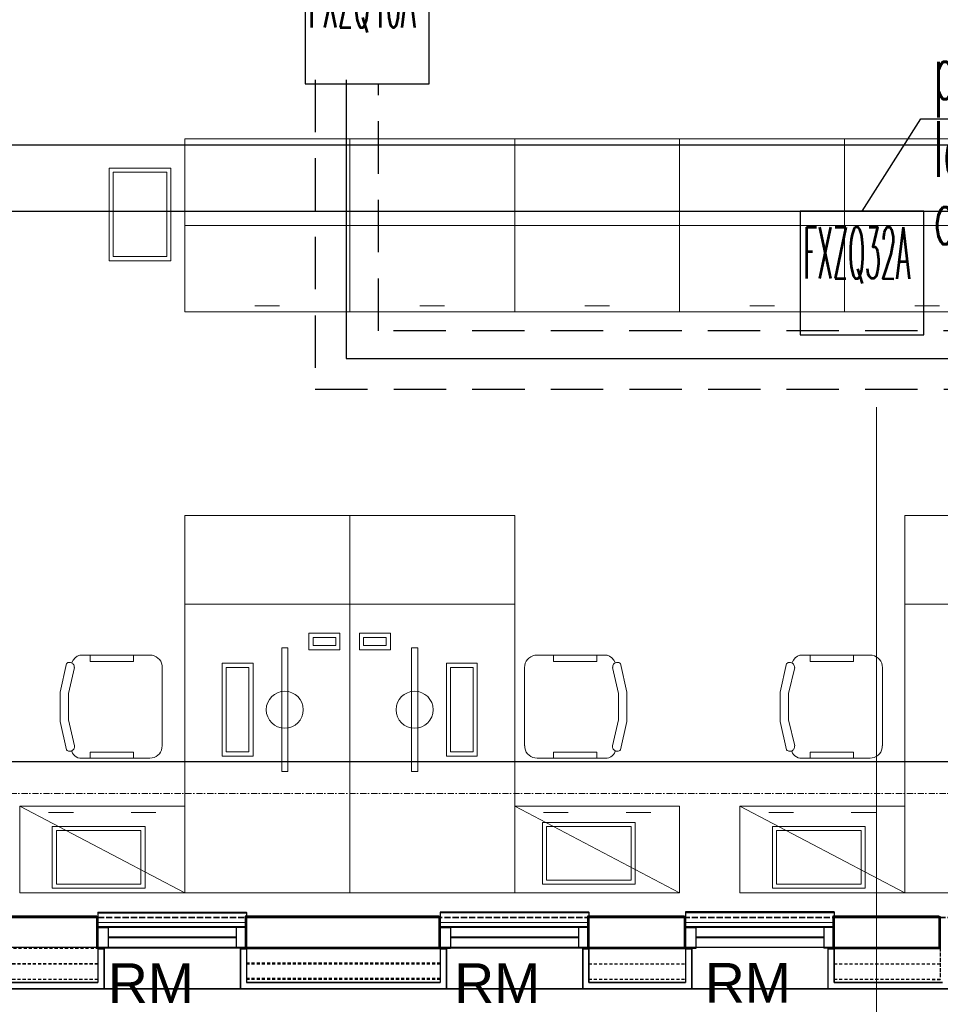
# Model space of a CAD drawing. Header units: millimetres. Extents: x -8642 to 28269, y -6609 to 3701.
# Tile 3 of 256: x -3247 to -2800, y -5365 to -4888. Entities that reach past the tile are written whole.
import ezdxf
from ezdxf.enums import TextEntityAlignment as Align

# ---------------------------------------------------------------- set-up
doc = ezdxf.new("R2010")
doc.units = ezdxf.units.MM
doc.header["$LTSCALE"] = 1000
doc.header["$MEASUREMENT"] = 0
for name, pattern in [('DASHED', [19.05, 12.7, -6.35]), ('rzut 1 pietra$0$ArchiTECH.PC 1. Line Type', [0.004, 0.003, -0.001]), ('rzut 1 pietra$0$ArchiTECH.PC 2. Line Type', [0.0025, 0.0015, -0.001]), ('rzut 1 pietra$0$ArchiTECH.PC 5. Line Type', [0.0053, 0.003, -0.001, 0.0003, -0.001]), ('rzut 1 pietra$0$ArchiTECH.PC Solid Line Type', [0]), ('SUFIT_1 PIETRO$0$ArchiTECH.PC 1. Line Type', [0.004, 0.003, -0.001]), ('SUFIT_1 PIETRO$0$ArchiTECH.PC 2. Line Type', [0.0025, 0.0015, -0.001]), ('SUFIT_1 PIETRO$0$ArchiTECH.PC Solid Line Type', [0])]:
    doc.linetypes.add(name, pattern=pattern)
doc.layers.get('0').update_dxf_attribs({"lineweight": 25})
for name, color, linetype, lineweight in [('_Etap_5_klimatyzator_w starej_lokalizacji', 3, 'Continuous', 30), ('_Etap_5_opis', 7, 'Continuous', 30), ('IS_ARCH', 254, 'Continuous', 18), ('IS_FREON_GAZ', 254, 'DASHED', 30), ('IS_HC_FREON_CIECZ', 254, 'Continuous', 30)]:
    doc.layers.add(name, color=color, linetype=linetype, lineweight=lineweight)
for name, color, linetype in [('IS_WK_KAN_SKROPLINY', 254, 'DASHED'), ('SUFIT_1 PIETRO$0$INWENTARYZACJA', 254, 'Continuous'), ('SUFIT_1 PIETRO$0$Kalka 1', 254, 'Continuous'), ('SUFIT_1 PIETRO$0$TYP SUFITÓW_NOWYCH', 254, 'Continuous')]:
    doc.layers.add(name, color=color, linetype=linetype)
doc.styles.add('romans1', font='simplex.shx', dxfattribs={"width": 0.8})
doc.styles.add('rzut 1 pietra$0$ArchiTECHStyle1', font='arial.ttf', dxfattribs={"height": 0.16})

# ---------------------------------------------------------------- blocks, each defined once
blk = doc.blocks.new('jw_FXZQ40A')
blk.add_lwpolyline([(0, 0), (60, 0), (60, 60), (0, 60)], close=True)
at = {"color": 7, "style": 'romans1', "width": 0.35}
blk.add_text('FXZQ40A', height=25, rotation=359.9189, dxfattribs=at).set_placement((1.49, 27.37))
blk = doc.blocks.new('jw_FXZQ32A')
blk.add_lwpolyline([(0, 0), (60, 0), (60, 60), (0, 60)], close=True)
at = {"color": 7, "style": 'romans1', "width": 0.35}
blk.add_text('FXZQ32A', height=25, rotation=359.9189, dxfattribs=at).set_placement((1.49, 27.37))

msp = doc.modelspace()

# ---------------------------------------------------------------- linework, layer by layer
at = {"layer": '_Etap_5_opis'}
for p, q in [((-2838.16, -4980.46), (-2809.72, -4935.65)), ((-2809.72, -4935.65), (-2681.84, -4935.65))]:
    msp.add_line(p, q, dxfattribs=at)
at = {"layer": 'IS_ARCH', "linetype": 'rzut 1 pietra$0$ArchiTECH.PC Solid Line Type'}
for p, q in [((-3086.64, -4945.32), (-3166.64, -4945.32)), ((-3166.64, -4945.32), (-3166.64, -4987.32)), ((-3132.64, -4948.32), (-3120.64, -4948.32)), ((-3006.64, -4945.32), (-3086.64, -4945.32)), ((-3086.64, -4945.32), (-3086.64, -4987.32)), ((-3086.64, -4987.32), (-3086.64, -4945.32)), ((-3052.64, -4948.32), (-3040.64, -4948.32)), ((-2926.64, -4945.32), (-3006.64, -4945.32)), ((-3006.64, -4945.32), (-3006.64, -4987.32)), ((-3006.64, -4987.32), (-3006.64, -4945.32)), ((-2972.64, -4948.32), (-2960.64, -4948.32)), ((-2846.64, -4945.32), (-2926.64, -4945.32)), ((-2926.64, -4945.32), (-2926.64, -4987.32)), ((-2926.64, -4987.32), (-2926.64, -4945.32)), ((-2892.64, -4948.32), (-2880.64, -4948.32)), ((-2766.64, -4945.32), (-2846.64, -4945.32)), ((-2846.64, -4945.32), (-2846.64, -4987.32)), ((-2846.64, -4987.32), (-2846.64, -4945.32)), ((-2812.64, -4948.32), (-2800.64, -4948.32)), ((-3203.35, -4959.47), (-3203.35, -5004.47)), ((-3173.35, -4959.47), (-3203.35, -4959.47)), ((-3201.35, -4961.47), (-3175.35, -4961.47)), ((-3201.35, -5002.47), (-3201.35, -4961.47)), ((-3175.35, -4961.47), (-3175.35, -5002.47)), ((-3173.35, -5004.47), (-3173.35, -4959.47)), ((-3166.64, -4987.32), (-3086.64, -4987.32)), ((-3166.64, -5029.32), (-3166.64, -4987.32)), ((-3166.64, -4987.32), (-3166.64, -4987.32)), ((-3166.64, -4987.32), (-3086.64, -4987.32)), ((-3166.64, -4987.32), (-3166.64, -4987.32)), ((-3086.64, -4987.32), (-3086.64, -5029.32)), ((-3086.64, -4987.32), (-3006.64, -4987.32)), ((-3086.64, -5029.32), (-3086.64, -4987.32)), ((-3086.64, -4987.32), (-3086.64, -4987.32)), ((-3086.64, -4987.32), (-3006.64, -4987.32)), ((-3086.64, -4987.32), (-3086.64, -4987.32)), ((-3006.64, -4987.32), (-3006.64, -5029.32)), ((-3006.64, -4987.32), (-2926.64, -4987.32)), ((-3006.64, -5029.32), (-3006.64, -4987.32)), ((-3006.64, -4987.32), (-3006.64, -4987.32)), ((-3006.64, -4987.32), (-2926.64, -4987.32)), ((-3006.64, -4987.32), (-3006.64, -4987.32)), ((-2926.64, -4987.32), (-2846.64, -4987.32)), ((-2926.64, -4987.32), (-2926.64, -4987.32)), ((-2926.64, -4987.32), (-2846.64, -4987.32)), ((-2926.64, -5029.32), (-2926.64, -4987.32)), ((-2926.64, -4987.32), (-2926.64, -4987.32)), ((-2926.64, -4987.32), (-2926.64, -5029.32)), ((-2846.64, -4987.32), (-2766.64, -4987.32)), ((-2846.64, -5029.32), (-2846.64, -4987.32)), ((-2846.64, -4987.32), (-2846.64, -4987.32)), ((-2846.64, -4987.32), (-2766.64, -4987.32)), ((-2846.64, -4987.32), (-2846.64, -4987.32)), ((-2846.64, -4987.32), (-2846.64, -5029.32)), ((-3203.35, -5004.47), (-3173.35, -5004.47)), ((-3175.35, -5002.47), (-3201.35, -5002.47)), ((-3086.64, -5029.32), (-3166.64, -5029.32)), ((-3132.64, -5026.32), (-3120.64, -5026.32)), ((-3006.64, -5029.32), (-3086.64, -5029.32)), ((-3052.64, -5026.32), (-3040.64, -5026.32)), ((-2926.64, -5029.32), (-3006.64, -5029.32)), ((-2972.64, -5026.32), (-2960.64, -5026.32)), ((-2846.64, -5029.32), (-2926.64, -5029.32)), ((-2892.64, -5026.32), (-2880.64, -5026.32)), ((-2766.64, -5029.32), (-2846.64, -5029.32)), ((-2812.64, -5026.32), (-2800.64, -5026.32)), ((-2831.22, -5414.68), (-2831.22, -5075.47)), ((-3086.64, -5128.12), (-3166.64, -5128.12)), ((-3166.64, -5128.12), (-3166.64, -5171.12)), ((-3006.64, -5128.12), (-3086.64, -5128.12)), ((-3086.64, -5128.12), (-3086.64, -5171.12)), ((-3086.64, -5171.12), (-3086.64, -5128.12)), ((-3006.64, -5171.12), (-3006.64, -5128.12)), ((-2737.43, -5128.12), (-2817.43, -5128.12)), ((-2817.43, -5128.12), (-2817.43, -5171.12)), ((-3166.64, -5171.12), (-3086.64, -5171.12)), ((-3086.64, -5171.12), (-3166.64, -5171.12)), ((-3166.64, -5171.12), (-3166.64, -5311.12)), ((-3086.64, -5171.12), (-3006.64, -5171.12)), ((-3086.64, -5311.12), (-3086.64, -5171.12)), ((-3086.64, -5171.12), (-3006.64, -5171.12)), ((-3086.64, -5311.12), (-3086.64, -5171.12)), ((-3006.64, -5171.12), (-3006.64, -5311.12)), ((-2737.43, -5171.12), (-2817.43, -5171.12)), ((-2817.43, -5171.12), (-2817.43, -5311.12)), ((-2817.43, -5171.12), (-2737.43, -5171.12)), ((-3106.38, -5185.17), (-3091.38, -5185.17)), ((-3106.38, -5193.17), (-3106.38, -5185.17)), ((-3104.38, -5187.17), (-3104.38, -5191.17)), ((-3093.38, -5187.17), (-3104.38, -5187.17)), ((-3093.38, -5191.17), (-3093.38, -5187.17)), ((-3091.38, -5185.17), (-3091.38, -5193.17)), ((-3066.9, -5185.17), (-3081.9, -5185.17)), ((-3081.9, -5185.17), (-3081.9, -5193.17)), ((-3079.9, -5191.17), (-3079.9, -5187.17)), ((-3079.9, -5187.17), (-3068.9, -5187.17)), ((-3068.9, -5187.17), (-3068.9, -5191.17)), ((-3066.9, -5193.17), (-3066.9, -5185.17)), ((-3116.63, -5192.27), (-3119.63, -5192.27)), ((-3119.63, -5192.27), (-3119.63, -5252.27)), ((-3116.63, -5252.27), (-3116.63, -5192.27)), ((-3104.38, -5191.17), (-3093.38, -5191.17)), ((-3068.9, -5191.17), (-3079.9, -5191.17)), ((-3056.65, -5252.27), (-3056.65, -5192.27)), ((-3056.65, -5192.27), (-3053.65, -5192.27)), ((-3053.65, -5192.27), (-3053.65, -5252.27)), ((-3219.81, -5197.15), (-3220.7, -5198.17)), ((-3218.72, -5196.35), (-3219.81, -5197.15)), ((-3217.49, -5195.81), (-3218.72, -5196.35)), ((-3217.51, -5195.82), (-3183.51, -5195.82)), ((-3212.51, -5198.82), (-3212.51, -5195.82)), ((-3191.51, -5195.82), (-3191.51, -5198.82)), ((-3182.46, -5195.89), (-3183.51, -5195.82)), ((-3181.45, -5196.15), (-3182.46, -5195.89)), ((-3180.49, -5196.59), (-3181.45, -5196.15)), ((-3179.63, -5197.19), (-3180.49, -5196.59)), ((-3178.88, -5197.93), (-3179.63, -5197.19)), ((-3091.38, -5193.17), (-3106.38, -5193.17)), ((-3081.9, -5193.17), (-3066.9, -5193.17)), ((-3000.44, -5197.93), (-2999.7, -5197.19)), ((-2999.7, -5197.19), (-2998.84, -5196.59)), ((-2998.84, -5196.59), (-2997.88, -5196.15)), ((-2997.88, -5196.15), (-2996.86, -5195.89)), ((-2996.86, -5195.89), (-2995.81, -5195.82)), ((-2961.81, -5195.82), (-2995.81, -5195.82)), ((-2987.81, -5195.82), (-2987.81, -5198.82)), ((-2966.81, -5198.82), (-2966.81, -5195.82)), ((-2961.83, -5195.81), (-2960.6, -5196.35)), ((-2960.6, -5196.35), (-2959.52, -5197.15)), ((-2959.52, -5197.15), (-2958.63, -5198.17)), ((-2870.6, -5197.15), (-2871.49, -5198.17)), ((-2869.52, -5196.35), (-2870.6, -5197.15)), ((-2868.29, -5195.81), (-2869.52, -5196.35)), ((-2868.3, -5195.82), (-2834.3, -5195.82)), ((-2863.3, -5198.82), (-2863.3, -5195.82)), ((-2842.3, -5195.82), (-2842.3, -5198.82)), ((-2833.26, -5195.89), (-2834.31, -5195.82)), ((-2832.24, -5196.15), (-2833.26, -5195.89)), ((-2831.28, -5196.59), (-2832.24, -5196.15)), ((-2830.42, -5197.19), (-2831.28, -5196.59)), ((-2829.68, -5197.93), (-2830.42, -5197.19)), ((-3223.99, -5199.82), (-3227.12, -5213.7)), ((-3223.63, -5199.61), (-3223.97, -5199.84)), ((-3223.26, -5199.44), (-3223.63, -5199.61)), ((-3222.86, -5199.34), (-3223.26, -5199.44)), ((-3220.08, -5201.84), (-3223.04, -5214.38)), ((-3222.45, -5199.32), (-3222.86, -5199.34)), ((-3222.04, -5199.36), (-3222.45, -5199.32)), ((-3221.64, -5199.48), (-3222.04, -5199.36)), ((-3221.28, -5199.67), (-3221.64, -5199.48)), ((-3220.7, -5198.17), (-3221.34, -5199.35)), ((-3220.95, -5199.92), (-3221.28, -5199.67)), ((-3220.68, -5200.23), (-3220.95, -5199.92)), ((-3220.46, -5200.57), (-3220.68, -5200.23)), ((-3220.31, -5200.96), (-3220.46, -5200.57)), ((-3220.22, -5201.36), (-3220.31, -5200.96)), ((-3220.21, -5201.77), (-3220.22, -5201.36)), ((-3191.51, -5198.82), (-3212.51, -5198.82)), ((-3178.28, -5198.8), (-3178.88, -5197.93)), ((-3177.85, -5199.75), (-3178.28, -5198.8)), ((-3177.59, -5200.77), (-3177.85, -5199.75)), ((-3177.51, -5201.82), (-3177.59, -5200.77)), ((-3177.51, -5201.82), (-3177.51, -5239.82)), ((-3133.52, -5199.77), (-3148.52, -5199.77)), ((-3148.52, -5199.77), (-3148.52, -5244.77)), ((-3146.52, -5242.77), (-3146.52, -5201.77)), ((-3146.52, -5201.77), (-3135.52, -5201.77)), ((-3135.52, -5201.77), (-3135.52, -5242.77)), ((-3133.52, -5244.77), (-3133.52, -5199.77)), ((-3039.76, -5244.77), (-3039.76, -5199.77)), ((-3039.76, -5199.77), (-3024.76, -5199.77)), ((-3026.76, -5201.77), (-3037.76, -5201.77)), ((-3037.76, -5201.77), (-3037.76, -5242.77)), ((-3026.76, -5242.77), (-3026.76, -5201.77)), ((-3024.76, -5199.77), (-3024.76, -5244.77)), ((-3001.81, -5201.82), (-3001.74, -5200.77)), ((-3001.81, -5201.82), (-3001.81, -5239.82)), ((-3001.74, -5200.77), (-3001.48, -5199.75)), ((-3001.48, -5199.75), (-3001.04, -5198.8)), ((-3001.04, -5198.8), (-3000.44, -5197.93)), ((-2987.81, -5198.82), (-2966.81, -5198.82)), ((-2959.25, -5201.84), (-2956.29, -5214.38)), ((-2959.11, -5201.77), (-2959.1, -5201.36)), ((-2959.1, -5201.36), (-2959.02, -5200.96)), ((-2959.02, -5200.96), (-2958.87, -5200.57)), ((-2958.87, -5200.57), (-2958.65, -5200.23)), ((-2958.65, -5200.23), (-2958.37, -5199.92)), ((-2958.63, -5198.17), (-2957.98, -5199.35)), ((-2958.37, -5199.92), (-2958.05, -5199.67)), ((-2958.05, -5199.67), (-2957.68, -5199.48)), ((-2957.68, -5199.48), (-2957.29, -5199.36)), ((-2957.29, -5199.36), (-2956.88, -5199.32)), ((-2956.88, -5199.32), (-2956.47, -5199.34)), ((-2956.47, -5199.34), (-2956.07, -5199.44)), ((-2956.07, -5199.44), (-2955.69, -5199.61)), ((-2955.69, -5199.61), (-2955.35, -5199.84)), ((-2955.33, -5199.82), (-2952.21, -5213.7)), ((-2874.79, -5199.82), (-2877.91, -5213.7)), ((-2874.42, -5199.61), (-2874.76, -5199.84)), ((-2874.05, -5199.44), (-2874.42, -5199.61)), ((-2873.65, -5199.34), (-2874.05, -5199.44)), ((-2870.87, -5201.84), (-2873.83, -5214.38)), ((-2873.24, -5199.32), (-2873.65, -5199.34)), ((-2872.83, -5199.36), (-2873.24, -5199.32)), ((-2872.44, -5199.48), (-2872.83, -5199.36)), ((-2872.07, -5199.67), (-2872.44, -5199.48)), ((-2871.49, -5198.17), (-2872.14, -5199.35)), ((-2871.75, -5199.92), (-2872.07, -5199.67)), ((-2871.47, -5200.23), (-2871.75, -5199.92)), ((-2871.25, -5200.57), (-2871.47, -5200.23)), ((-2871.1, -5200.96), (-2871.25, -5200.57)), ((-2871.02, -5201.36), (-2871.1, -5200.96)), ((-2871.01, -5201.77), (-2871.02, -5201.36)), ((-2842.3, -5198.82), (-2863.3, -5198.82)), ((-2829.08, -5198.8), (-2829.68, -5197.93)), ((-2828.64, -5199.75), (-2829.08, -5198.8)), ((-2828.38, -5200.77), (-2828.64, -5199.75)), ((-2828.3, -5201.82), (-2828.38, -5200.77)), ((-2828.3, -5201.82), (-2828.3, -5239.82)), ((-3227.12, -5213.7), (-3227.12, -5227.93)), ((-3223.04, -5214.38), (-3223.04, -5227.26)), ((-2956.29, -5214.38), (-2956.29, -5227.26)), ((-2952.21, -5213.7), (-2952.21, -5227.93)), ((-2877.91, -5213.7), (-2877.91, -5227.93)), ((-2873.83, -5214.38), (-2873.83, -5227.26)), ((-3227.12, -5227.93), (-3223.99, -5241.81)), ((-3223.04, -5227.26), (-3220.08, -5239.79)), ((-2956.29, -5227.26), (-2959.25, -5239.79)), ((-2952.21, -5227.93), (-2955.33, -5241.81)), ((-2877.91, -5227.93), (-2874.78, -5241.81)), ((-2873.83, -5227.26), (-2870.87, -5239.79)), ((-3220.17, -5240.62), (-3220.11, -5240.22)), ((-3220.11, -5240.22), (-3220.13, -5239.82)), ((-3177.67, -5240.82), (-3177.61, -5239.78)), ((-3001.66, -5240.82), (-3001.71, -5239.78)), ((-2959.21, -5240.22), (-2959.2, -5239.82)), ((-2959.16, -5240.62), (-2959.21, -5240.22)), ((-2870.96, -5240.62), (-2870.91, -5240.22)), ((-2870.91, -5240.22), (-2870.92, -5239.82)), ((-2828.46, -5240.82), (-2828.41, -5239.78)), ((-3223.98, -5241.8), (-3223.66, -5242.04)), ((-3223.66, -5242.04), (-3223.31, -5242.23)), ((-3223.31, -5242.23), (-3222.92, -5242.36)), ((-3222.92, -5242.36), (-3222.53, -5242.41)), ((-3222.53, -5242.41), (-3222.12, -5242.4)), ((-3222.12, -5242.4), (-3221.73, -5242.31)), ((-3221.73, -5242.31), (-3221.36, -5242.16)), ((-3221.41, -5242.46), (-3221.08, -5243.29)), ((-3221.36, -5242.16), (-3221.02, -5241.95)), ((-3221.08, -5243.29), (-3220.59, -5244.04)), ((-3221.02, -5241.95), (-3220.72, -5241.68)), ((-3220.72, -5241.68), (-3220.47, -5241.36)), ((-3220.59, -5244.04), (-3219.97, -5244.68)), ((-3220.47, -5241.36), (-3220.29, -5241)), ((-3220.29, -5241), (-3220.17, -5240.62)), ((-3219.97, -5244.68), (-3219.24, -5245.2)), ((-3212.51, -5245.82), (-3212.51, -5242.82)), ((-3212.51, -5242.82), (-3191.51, -5242.82)), ((-3191.51, -5242.82), (-3191.51, -5245.82)), ((-3181.48, -5245.42), (-3180.53, -5244.99)), ((-3180.53, -5244.99), (-3179.67, -5244.4)), ((-3179.67, -5244.4), (-3178.93, -5243.66)), ((-3178.93, -5243.66), (-3178.33, -5242.8)), ((-3178.33, -5242.8), (-3177.91, -5241.84)), ((-3177.91, -5241.84), (-3177.67, -5240.82)), ((-3148.52, -5244.77), (-3133.52, -5244.77)), ((-3135.52, -5242.77), (-3146.52, -5242.77)), ((-3024.76, -5244.77), (-3039.76, -5244.77)), ((-3037.76, -5242.77), (-3026.76, -5242.77)), ((-3001.41, -5241.84), (-3001.66, -5240.82)), ((-3000.99, -5242.8), (-3001.41, -5241.84)), ((-3000.4, -5243.66), (-3000.99, -5242.8)), ((-2999.66, -5244.4), (-3000.4, -5243.66)), ((-2998.8, -5244.99), (-2999.66, -5244.4)), ((-2997.84, -5245.42), (-2998.8, -5244.99)), ((-2966.81, -5242.82), (-2987.81, -5242.82)), ((-2987.81, -5242.82), (-2987.81, -5245.82)), ((-2966.81, -5245.82), (-2966.81, -5242.82)), ((-2959.36, -5244.68), (-2960.09, -5245.2)), ((-2958.73, -5244.04), (-2959.36, -5244.68)), ((-2959.04, -5241), (-2959.16, -5240.62)), ((-2958.85, -5241.36), (-2959.04, -5241)), ((-2958.6, -5241.68), (-2958.85, -5241.36)), ((-2958.25, -5243.29), (-2958.73, -5244.04)), ((-2958.31, -5241.95), (-2958.6, -5241.68)), ((-2957.97, -5242.16), (-2958.31, -5241.95)), ((-2957.91, -5242.46), (-2958.25, -5243.29)), ((-2957.59, -5242.31), (-2957.97, -5242.16)), ((-2957.2, -5242.4), (-2957.59, -5242.31)), ((-2956.8, -5242.41), (-2957.2, -5242.4)), ((-2956.4, -5242.36), (-2956.8, -5242.41)), ((-2956.02, -5242.23), (-2956.4, -5242.36)), ((-2955.66, -5242.04), (-2956.02, -5242.23)), ((-2955.35, -5241.8), (-2955.66, -5242.04)), ((-2874.77, -5241.8), (-2874.46, -5242.04)), ((-2874.46, -5242.04), (-2874.1, -5242.23)), ((-2874.1, -5242.23), (-2873.72, -5242.36)), ((-2873.72, -5242.36), (-2873.32, -5242.41)), ((-2873.32, -5242.41), (-2872.92, -5242.4)), ((-2872.92, -5242.4), (-2872.52, -5242.31)), ((-2872.52, -5242.31), (-2872.15, -5242.16)), ((-2872.21, -5242.46), (-2871.87, -5243.29)), ((-2872.15, -5242.16), (-2871.81, -5241.95)), ((-2871.87, -5243.29), (-2871.38, -5244.04)), ((-2871.81, -5241.95), (-2871.51, -5241.68)), ((-2871.51, -5241.68), (-2871.27, -5241.36)), ((-2871.38, -5244.04), (-2870.76, -5244.68)), ((-2871.27, -5241.36), (-2871.08, -5241)), ((-2871.08, -5241), (-2870.96, -5240.62)), ((-2870.76, -5244.68), (-2870.03, -5245.2)), ((-2863.3, -5245.82), (-2863.3, -5242.82)), ((-2863.3, -5242.82), (-2842.3, -5242.82)), ((-2842.3, -5242.82), (-2842.3, -5245.82)), ((-2832.28, -5245.42), (-2831.32, -5244.99)), ((-2831.32, -5244.99), (-2830.46, -5244.4)), ((-2830.46, -5244.4), (-2829.72, -5243.66)), ((-2829.72, -5243.66), (-2829.13, -5242.8)), ((-2829.13, -5242.8), (-2828.7, -5241.84)), ((-2828.7, -5241.84), (-2828.46, -5240.82)), ((-3219.24, -5245.2), (-3218.42, -5245.57)), ((-3218.42, -5245.57), (-3217.54, -5245.77)), ((-3183.51, -5245.82), (-3217.51, -5245.82)), ((-3183.55, -5245.71), (-3182.5, -5245.66)), ((-3182.5, -5245.66), (-3181.48, -5245.42)), ((-2996.82, -5245.66), (-2997.84, -5245.42)), ((-2995.78, -5245.71), (-2996.82, -5245.66)), ((-2995.81, -5245.82), (-2961.81, -5245.82)), ((-2960.91, -5245.57), (-2961.78, -5245.77)), ((-2960.09, -5245.2), (-2960.91, -5245.57)), ((-2870.03, -5245.2), (-2869.21, -5245.57)), ((-2869.21, -5245.57), (-2868.34, -5245.77)), ((-2834.3, -5245.82), (-2868.3, -5245.82)), ((-2834.34, -5245.71), (-2833.3, -5245.66)), ((-2833.3, -5245.66), (-2832.28, -5245.42)), ((-3119.63, -5252.27), (-3116.63, -5252.27)), ((-3053.65, -5252.27), (-3056.65, -5252.27)), ((-3246.64, -5311.12), (-3246.64, -5269.12)), ((-3246.64, -5269.12), (-3166.64, -5269.12)), ((-3166.64, -5311.12), (-3246.64, -5269.12)), ((-3220.64, -5272.12), (-3232.64, -5272.12)), ((-3180.64, -5272.12), (-3192.64, -5272.12)), ((-3166.64, -5269.12), (-3166.64, -5311.12)), ((-3006.64, -5311.12), (-3006.64, -5269.12)), ((-3006.64, -5269.12), (-2926.64, -5269.12)), ((-2926.64, -5311.12), (-3006.64, -5269.12)), ((-2980.64, -5272.12), (-2992.64, -5272.12)), ((-2940.64, -5272.12), (-2952.64, -5272.12)), ((-2926.64, -5269.12), (-2926.64, -5311.12)), ((-2897.43, -5311.12), (-2897.43, -5269.12)), ((-2897.43, -5269.12), (-2817.43, -5269.12)), ((-2817.43, -5311.12), (-2897.43, -5269.12)), ((-2871.43, -5272.12), (-2883.43, -5272.12)), ((-2831.43, -5272.12), (-2843.43, -5272.12)), ((-2817.43, -5269.12), (-2817.43, -5311.12)), ((-2993.17, -5276.92), (-2948.17, -5276.92)), ((-2993.17, -5306.92), (-2993.17, -5276.92)), ((-2948.17, -5276.92), (-2948.17, -5306.92)), ((-3230.88, -5278.87), (-3185.88, -5278.87)), ((-3230.88, -5308.87), (-3230.88, -5278.87)), ((-3228.88, -5280.87), (-3228.88, -5306.87)), ((-3187.88, -5280.87), (-3228.88, -5280.87)), ((-3187.88, -5306.87), (-3187.88, -5280.87)), ((-3185.88, -5278.87), (-3185.88, -5308.87)), ((-2991.17, -5278.92), (-2991.17, -5304.92)), ((-2950.17, -5278.92), (-2991.17, -5278.92)), ((-2950.17, -5304.92), (-2950.17, -5278.92)), ((-2881.67, -5278.87), (-2836.67, -5278.87)), ((-2881.67, -5308.87), (-2881.67, -5278.87)), ((-2879.67, -5280.87), (-2879.67, -5306.87)), ((-2838.67, -5280.87), (-2879.67, -5280.87)), ((-2838.67, -5306.87), (-2838.67, -5280.87)), ((-2836.67, -5278.87), (-2836.67, -5308.87)), ((-3228.88, -5306.87), (-3187.88, -5306.87)), ((-2948.17, -5306.92), (-2993.17, -5306.92)), ((-2991.17, -5304.92), (-2950.17, -5304.92)), ((-2879.67, -5306.87), (-2838.67, -5306.87)), ((-3166.64, -5311.12), (-3246.64, -5311.12)), ((-3185.88, -5308.87), (-3230.88, -5308.87)), ((-3166.64, -5311.12), (-3166.64, -5311.12)), ((-3166.64, -5311.12), (-3086.64, -5311.12)), ((-3006.64, -5311.12), (-3086.64, -5311.12)), ((-2926.64, -5311.12), (-3006.64, -5311.12)), ((-2926.64, -5311.12), (-2926.64, -5311.12)), ((-2817.43, -5311.12), (-2897.43, -5311.12)), ((-2836.67, -5308.87), (-2881.67, -5308.87)), ((-2817.43, -5311.12), (-2737.43, -5311.12)), ((-2817.43, -5311.12), (-2817.43, -5311.12)), ((-3136.73, -5320.49), (-3208.73, -5320.55)), ((-3208.73, -5320.55), (-3208.73, -5322.55)), ((-3136.73, -5320.9), (-3208.73, -5320.95)), ((-3208.73, -5320.95), (-3208.73, -5322.95)), ((-3136.73, -5320.49), (-3136.72, -5327.49)), ((-3136.73, -5320.9), (-3136.72, -5327.9)), ((-2970.73, -5320.37), (-3042.73, -5320.42)), ((-3042.73, -5320.42), (-3042.73, -5322.42)), ((-2970.73, -5320.77), (-3042.73, -5320.82)), ((-3042.73, -5320.82), (-3042.73, -5322.82)), ((-2970.73, -5320.37), (-2970.72, -5327.37)), ((-2970.73, -5320.77), (-2970.72, -5327.77)), ((-2851.75, -5320.28), (-2923.76, -5320.33)), ((-2923.76, -5320.33), (-2923.75, -5322.33)), ((-2851.75, -5320.68), (-2923.76, -5320.73)), ((-2923.76, -5320.73), (-2923.75, -5322.73)), ((-2851.75, -5320.28), (-2851.75, -5327.28)), ((-2851.75, -5320.68), (-2851.75, -5327.68)), ((-3332.75, -5322.54), (-3208.73, -5322.55)), ((-3332.75, -5322.94), (-3208.73, -5322.95)), ((-3208.73, -5322.55), (-3208.73, -5327.55)), ((-3208.73, -5322.55), (-3208.73, -5337.55)), ((-3208.73, -5322.95), (-3208.73, -5337.95)), ((-3208.73, -5322.95), (-3208.73, -5327.95)), ((-3208.73, -5325.52), (-3136.73, -5325.52)), ((-3136.73, -5322.56), (-3136.73, -5337.56)), ((-3136.73, -5322.56), (-3042.73, -5322.57)), ((-3136.73, -5322.96), (-3042.73, -5322.97)), ((-3136.73, -5322.96), (-3136.73, -5337.96)), ((-3043.27, -5325.52), (-2971.27, -5325.52)), ((-3042.73, -5322.42), (-3042.73, -5327.42)), ((-3042.73, -5322.57), (-3042.73, -5337.57)), ((-3042.73, -5322.82), (-3042.73, -5327.82)), ((-3042.73, -5322.97), (-3042.73, -5337.97)), ((-2970.73, -5322.57), (-2970.74, -5337.57)), ((-2970.73, -5322.98), (-2970.74, -5337.98)), ((-2970.73, -5322.57), (-2923.75, -5322.58)), ((-2970.73, -5322.98), (-2923.75, -5322.98)), ((-2924.29, -5325.52), (-2852.29, -5325.52)), ((-2923.75, -5322.33), (-2923.76, -5327.33)), ((-2923.75, -5322.58), (-2923.76, -5337.58)), ((-2923.75, -5322.73), (-2923.76, -5327.73)), ((-2923.75, -5322.98), (-2923.76, -5337.98)), ((-2851.76, -5322.58), (-2851.76, -5337.58)), ((-2851.76, -5322.58), (-2800.25, -5322.59)), ((-2851.76, -5322.98), (-2800.25, -5322.99)), ((-2851.76, -5322.98), (-2851.76, -5337.98)), ((-2800.25, -5322.59), (-2800.27, -5337.59)), ((-2800.25, -5322.99), (-2800.27, -5337.99)), ((-3136.74, -5327.49), (-3208.73, -5327.55)), ((-3203.73, -5327.55), (-3208.73, -5327.55)), ((-3208.73, -5327.55), (-3208.72, -5337.55)), ((-3208.73, -5327.55), (-3208.72, -5337.55)), ((-3136.74, -5327.9), (-3208.73, -5327.95)), ((-3208.73, -5327.95), (-3208.72, -5337.95)), ((-3208.73, -5327.95), (-3208.72, -5337.95)), ((-3203.73, -5327.95), (-3208.73, -5327.95)), ((-3203.73, -5327.55), (-3203.72, -5337.55)), ((-3203.73, -5327.95), (-3203.72, -5337.95)), ((-3136.74, -5327.49), (-3141.74, -5327.5)), ((-3141.74, -5327.5), (-3141.73, -5337.5)), ((-3141.74, -5327.9), (-3141.73, -5337.9)), ((-3136.74, -5327.9), (-3141.74, -5327.9)), ((-3136.74, -5327.49), (-3136.73, -5337.49)), ((-3136.74, -5327.49), (-3136.73, -5337.49)), ((-3136.74, -5327.9), (-3136.73, -5337.9)), ((-3136.74, -5327.9), (-3136.73, -5337.9)), ((-2970.74, -5327.51), (-3042.73, -5327.57)), ((-3037.73, -5327.57), (-3042.73, -5327.57)), ((-3042.73, -5327.57), (-3042.72, -5337.57)), ((-3042.73, -5327.57), (-3042.72, -5337.57)), ((-2970.74, -5327.92), (-3042.73, -5327.97)), ((-3042.73, -5327.97), (-3042.72, -5337.97)), ((-3042.73, -5327.97), (-3042.72, -5337.97)), ((-3037.73, -5327.97), (-3042.73, -5327.97)), ((-3037.73, -5327.57), (-3037.72, -5337.57)), ((-3037.73, -5327.97), (-3037.72, -5337.97)), ((-2970.74, -5327.51), (-2975.74, -5327.52)), ((-2975.74, -5327.52), (-2975.73, -5337.52)), ((-2975.74, -5327.92), (-2975.73, -5337.92)), ((-2970.74, -5327.92), (-2975.74, -5327.92)), ((-2970.74, -5327.51), (-2970.73, -5337.51)), ((-2970.74, -5327.51), (-2970.73, -5337.51)), ((-2970.74, -5327.92), (-2970.73, -5337.92)), ((-2851.76, -5327.52), (-2923.76, -5327.58)), ((-2918.76, -5327.57), (-2923.76, -5327.58)), ((-2923.76, -5327.58), (-2923.75, -5337.58)), ((-2923.76, -5327.58), (-2923.75, -5337.58)), ((-2851.76, -5327.92), (-2923.76, -5327.98)), ((-2923.76, -5327.98), (-2923.75, -5337.98)), ((-2923.76, -5327.98), (-2923.75, -5337.98)), ((-2918.76, -5327.98), (-2923.76, -5327.98)), ((-2918.76, -5327.57), (-2918.75, -5337.57)), ((-2918.76, -5327.98), (-2918.75, -5337.98)), ((-2851.76, -5327.52), (-2856.76, -5327.53)), ((-2856.76, -5327.53), (-2856.76, -5337.53)), ((-2851.76, -5327.92), (-2856.76, -5327.93)), ((-2856.76, -5327.93), (-2856.76, -5337.93)), ((-2851.76, -5327.52), (-2851.76, -5337.52)), ((-2851.76, -5327.52), (-2851.76, -5337.52)), ((-2851.76, -5327.92), (-2851.76, -5337.92)), ((-2851.76, -5327.92), (-2851.76, -5337.92)), ((-3141.73, -5332.5), (-3203.73, -5332.55)), ((-3141.73, -5332.9), (-3203.73, -5332.95)), ((-2975.73, -5332.52), (-3037.73, -5332.57)), ((-2975.73, -5332.92), (-3037.73, -5332.97)), ((-2856.76, -5332.53), (-2918.76, -5332.58)), ((-2856.76, -5332.93), (-2918.76, -5332.98)), ((-3208.73, -5337.55), (-3205.73, -5337.55)), ((-3208.73, -5337.55), (-3208.73, -5354.55)), ((-3208.73, -5337.95), (-3205.73, -5337.95)), ((-3205.73, -5338.34), (-3208.73, -5338.34)), ((-3208.73, -5338.34), (-3208.73, -5354.55)), ((-3136.73, -5337.49), (-3208.72, -5337.55)), ((-3203.72, -5337.55), (-3208.72, -5337.55)), ((-3136.73, -5337.9), (-3208.72, -5337.95)), ((-3203.72, -5337.95), (-3208.72, -5337.95)), ((-3205.73, -5337.55), (-3205.73, -5357.55)), ((-3205.73, -5357.55), (-3205.73, -5338.34)), ((-3136.73, -5337.49), (-3141.73, -5337.5)), ((-3136.73, -5337.9), (-3141.73, -5337.9)), ((-3139.73, -5337.55), (-3136.73, -5337.56)), ((-3139.73, -5337.55), (-3139.73, -5357.55)), ((-3139.73, -5337.96), (-3136.73, -5337.96)), ((-3136.6, -5338.34), (-3139.6, -5338.34)), ((-3139.6, -5338.34), (-3139.6, -5357.55)), ((-3136.73, -5337.56), (-3042.73, -5337.57)), ((-3136.73, -5337.56), (-3136.73, -5354.56)), ((-3136.73, -5337.96), (-3042.73, -5337.97)), ((-3136.6, -5354.56), (-3136.6, -5338.34)), ((-3042.73, -5337.57), (-3039.73, -5337.57)), ((-3042.73, -5337.57), (-3042.73, -5354.57)), ((-3042.73, -5337.97), (-3039.73, -5337.97)), ((-3039.73, -5338.34), (-3042.73, -5338.34)), ((-3042.73, -5338.34), (-3042.73, -5354.57)), ((-2970.73, -5337.51), (-3042.72, -5337.57)), ((-3037.72, -5337.57), (-3042.72, -5337.57)), ((-2970.73, -5337.92), (-3042.72, -5337.97)), ((-3037.72, -5337.97), (-3042.72, -5337.97)), ((-3039.73, -5337.57), (-3039.73, -5357.57)), ((-3039.73, -5357.57), (-3039.73, -5338.34)), ((-2970.73, -5337.51), (-2975.73, -5337.52)), ((-2970.73, -5337.92), (-2975.73, -5337.92)), ((-2973.73, -5337.57), (-2970.73, -5337.57)), ((-2973.73, -5337.57), (-2973.73, -5357.57)), ((-2973.73, -5337.98), (-2970.73, -5337.98)), ((-2970.64, -5338.34), (-2973.64, -5338.34)), ((-2973.64, -5338.34), (-2973.64, -5357.57)), ((-2970.74, -5337.57), (-2923.76, -5337.58)), ((-2970.74, -5337.98), (-2923.76, -5337.98)), ((-2970.73, -5337.57), (-2970.73, -5354.57)), ((-2970.64, -5354.57), (-2970.64, -5338.34)), ((-2923.76, -5337.58), (-2920.76, -5337.58)), ((-2923.76, -5337.58), (-2923.75, -5354.58)), ((-2923.76, -5337.98), (-2920.76, -5337.98)), ((-2851.76, -5337.52), (-2923.75, -5337.58)), ((-2851.76, -5337.52), (-2923.75, -5337.58)), ((-2918.75, -5337.57), (-2923.75, -5337.58)), ((-2918.75, -5337.98), (-2923.75, -5337.98)), ((-2920.75, -5338.34), (-2923.75, -5338.34)), ((-2923.75, -5338.34), (-2923.75, -5354.58)), ((-2920.76, -5337.58), (-2920.76, -5357.58)), ((-2920.75, -5357.58), (-2920.75, -5338.34)), ((-2851.76, -5337.52), (-2856.76, -5337.53)), ((-2851.76, -5337.92), (-2856.76, -5337.93)), ((-2854.76, -5337.58), (-2851.76, -5337.58)), ((-2854.76, -5337.58), (-2854.76, -5357.58)), ((-2854.76, -5337.98), (-2851.76, -5337.98)), ((-2851.76, -5338.34), (-2854.76, -5338.34)), ((-2854.76, -5338.34), (-2854.76, -5357.58)), ((-2851.76, -5337.58), (-2800.27, -5337.59)), ((-2851.76, -5337.58), (-2851.76, -5354.58)), ((-2851.76, -5337.98), (-2800.27, -5337.99)), ((-2851.76, -5354.58), (-2851.76, -5338.34)), ((-3364.76, -5354.53), (-3208.73, -5354.55)), ((-3208.73, -5354.55), (-3364.72, -5354.53)), ((-3136.73, -5354.56), (-3042.73, -5354.57)), ((-3042.73, -5354.57), (-3136.6, -5354.56)), ((-2970.73, -5354.57), (-2923.75, -5354.58)), ((-2923.75, -5354.58), (-2970.64, -5354.57)), ((-2799.23, -5354.53), (-2851.76, -5354.58)), ((-2851.76, -5354.58), (-2799.23, -5354.59)), ((-3367.76, -5357.53), (-3205.73, -5357.55)), ((-3367.72, -5357.53), (-3205.73, -5357.55)), ((-3205.73, -5357.55), (-3139.73, -5357.55)), ((-3139.73, -5357.55), (-3039.73, -5357.57)), ((-3139.6, -5357.55), (-3039.73, -5357.57)), ((-3039.73, -5357.57), (-2973.73, -5357.57)), ((-2973.73, -5357.57), (-2920.76, -5357.58)), ((-2973.64, -5357.57), (-2920.75, -5357.58)), ((-2920.76, -5357.58), (-2854.76, -5357.58)), ((-2854.76, -5357.58), (-2796.23, -5357.53)), ((-2854.76, -5357.58), (-2796.23, -5357.59))]:
    msp.add_line(p, q, dxfattribs=at)
at = {"layer": 'IS_ARCH', "linetype": 'rzut 1 pietra$0$ArchiTECH.PC 5. Line Type'}
msp.add_line((-3569.09, -5262.89), (7882.41, -5264.04), dxfattribs=at)
at = {"layer": 'IS_ARCH', "linetype": 'rzut 1 pietra$0$ArchiTECH.PC 1. Line Type'}
msp.add_line((-3332.75, -5322.94), (-1789.75, -5323.09), dxfattribs=at)
msp.add_line((-3332.75, -5322.94), (-1789.75, -5323.09), dxfattribs=at)
at = {"layer": 'IS_ARCH', "linetype": 'rzut 1 pietra$0$ArchiTECH.PC 2. Line Type'}
for p, q in [((-3254.73, -5337.54), (-3208.73, -5337.55)), ((-3254.73, -5337.95), (-3208.73, -5337.95)), ((-3208.73, -5337.55), (-3208.73, -5352.55)), ((-3208.73, -5337.95), (-3208.73, -5352.95)), ((-3136.73, -5337.56), (-3136.73, -5352.56)), ((-3136.73, -5337.56), (-3112.76, -5337.56)), ((-3136.73, -5337.96), (-3112.76, -5337.96)), ((-3136.73, -5337.96), (-3136.73, -5352.96)), ((-3112.76, -5337.56), (-3042.73, -5337.57)), ((-3112.76, -5337.96), (-3042.73, -5337.97)), ((-3042.73, -5337.57), (-3042.73, -5352.57)), ((-3042.73, -5337.97), (-3042.73, -5352.97)), ((-2970.73, -5337.57), (-2970.73, -5352.58)), ((-2970.73, -5337.57), (-2942.77, -5337.58)), ((-2970.73, -5337.98), (-2942.77, -5337.98)), ((-2970.73, -5337.98), (-2970.73, -5352.98)), ((-2942.77, -5337.58), (-2923.76, -5337.58)), ((-2942.77, -5337.98), (-2923.76, -5337.98)), ((-2923.76, -5337.58), (-2923.76, -5352.58)), ((-2923.76, -5337.98), (-2923.76, -5352.98)), ((-2851.76, -5337.58), (-2851.77, -5352.58)), ((-2851.76, -5337.98), (-2851.77, -5352.98)), ((-2800.27, -5337.59), (-2800.27, -5352.59)), ((-2800.27, -5337.99), (-2800.27, -5352.99)), ((-3136.73, -5345.06), (-3042.73, -5345.07)), ((-3355.26, -5345.44), (-3208.73, -5345.45)), ((-3136.73, -5345.46), (-3042.73, -5345.47)), ((-2970.73, -5345.48), (-2923.76, -5345.48)), ((-2851.77, -5345.48), (-2800.27, -5345.49)), ((-3362.76, -5352.94), (-3208.73, -5352.95)), ((-3136.73, -5352.56), (-3042.73, -5352.57)), ((-3136.73, -5352.96), (-3042.73, -5352.97)), ((-2970.73, -5352.98), (-2923.76, -5352.98)), ((-2851.77, -5352.98), (-2800.27, -5352.99))]:
    msp.add_line(p, q, dxfattribs=at)
at = {"layer": 'IS_ARCH', "linetype": 'rzut 1 pietra$0$ArchiTECH.PC Solid Line Type'}
for centre in [(-3118.13, -5222.27), (-3055.15, -5222.27)]:
    msp.add_circle(centre, 8.96, dxfattribs=at)
at = {"layer": 'IS_FREON_GAZ', "ltscale": 0.002}
msp.add_lwpolyline([(-3103.39, -4916.66), (-3103.39, -5066.83), (-1855.32, -5066.83), (-1855.32, -4901.65)], dxfattribs=at)
at = {"layer": 'IS_HC_FREON_CIECZ', "ltscale": 0.002}
msp.add_lwpolyline([(-3088.39, -4916.66), (-3088.39, -5051.83), (-1866.26, -5051.83), (-1866.26, -4901.58)], dxfattribs=at)
at = {"layer": 'IS_WK_KAN_SKROPLINY', "lineweight": 30, "ltscale": 0.002}
msp.add_lwpolyline([(-2552.75, -5298.41), (-2582.75, -5298.41), (-2582.75, -5038.41), (-3072.75, -5038.41), (-3072.75, -4918.6)], dxfattribs=at)
at = {"layer": 'SUFIT_1 PIETRO$0$INWENTARYZACJA', "linetype": 'SUFIT_1 PIETRO$0$ArchiTECH.PC Solid Line Type'}
for p, q in [((-3205.73, -5338.42), (-3208.73, -5338.42)), ((-3208.73, -5338.42), (-3208.73, -5354.63)), ((-3205.73, -5357.63), (-3205.73, -5338.42)), ((-3136.6, -5338.42), (-3139.6, -5338.42)), ((-3139.6, -5338.42), (-3139.6, -5357.64)), ((-3136.6, -5354.64), (-3136.6, -5338.42)), ((-3039.73, -5338.42), (-3042.73, -5338.42)), ((-3042.73, -5338.42), (-3042.73, -5354.65)), ((-3039.73, -5357.65), (-3039.73, -5338.42)), ((-2970.64, -5338.42), (-2973.64, -5338.42)), ((-2973.64, -5338.42), (-2973.64, -5357.66)), ((-2970.64, -5354.66), (-2970.64, -5338.42)), ((-2920.75, -5338.42), (-2923.75, -5338.42)), ((-2923.75, -5338.42), (-2923.75, -5354.66)), ((-2920.75, -5357.66), (-2920.75, -5338.42)), ((-2851.76, -5338.42), (-2854.76, -5338.42)), ((-2854.76, -5338.42), (-2854.76, -5357.66)), ((-2851.76, -5354.66), (-2851.76, -5338.42)), ((-3208.73, -5354.63), (-3364.72, -5354.62)), ((-3042.73, -5354.65), (-3136.6, -5354.64)), ((-2923.75, -5354.66), (-2970.64, -5354.66)), ((-2799.23, -5354.62), (-2851.76, -5354.66)), ((-3367.72, -5357.62), (-3205.73, -5357.63)), ((-3139.6, -5357.64), (-3039.73, -5357.65)), ((-2973.64, -5357.66), (-2920.75, -5357.66)), ((-2854.76, -5357.66), (-2796.23, -5357.61))]:
    msp.add_line(p, q, dxfattribs=at)
at = {"layer": 'SUFIT_1 PIETRO$0$Kalka 1', "linetype": 'SUFIT_1 PIETRO$0$ArchiTECH.PC Solid Line Type'}
for p, q in [((-3136.73, -5320.58), (-3208.73, -5320.63)), ((-3208.73, -5320.63), (-3208.73, -5322.63)), ((-3136.73, -5320.98), (-3208.73, -5321.03)), ((-3208.73, -5321.03), (-3208.73, -5323.03)), ((-3136.73, -5320.58), (-3136.72, -5327.58)), ((-3136.73, -5320.98), (-3136.72, -5327.98)), ((-2970.73, -5320.45), (-3042.73, -5320.51)), ((-3042.73, -5320.51), (-3042.73, -5322.51)), ((-2970.73, -5320.85), (-3042.73, -5320.91)), ((-3042.73, -5320.91), (-3042.73, -5322.91)), ((-2970.73, -5320.45), (-2970.72, -5327.45)), ((-2970.73, -5320.85), (-2970.72, -5327.85)), ((-2851.75, -5320.36), (-2923.76, -5320.41)), ((-2923.76, -5320.41), (-2923.75, -5322.41)), ((-2851.75, -5320.76), (-2923.76, -5320.82)), ((-2923.76, -5320.82), (-2923.75, -5322.82)), ((-2851.75, -5320.36), (-2851.75, -5327.36)), ((-2851.75, -5320.76), (-2851.75, -5327.76)), ((-3209.27, -5322.41), (-3333.29, -5322.4)), ((-3332.75, -5322.62), (-3208.73, -5322.63)), ((-3332.75, -5323.02), (-3208.73, -5323.03)), ((-3209.27, -5337.41), (-3209.27, -5322.41)), ((-3208.73, -5322.63), (-3208.73, -5337.63)), ((-3208.73, -5322.63), (-3208.73, -5327.63)), ((-3208.73, -5323.03), (-3208.73, -5328.03)), ((-3208.73, -5323.03), (-3208.73, -5338.03)), ((-3043.27, -5322.43), (-3137.27, -5322.42)), ((-3137.27, -5322.42), (-3137.27, -5337.42)), ((-3136.73, -5322.64), (-3042.73, -5322.65)), ((-3136.73, -5322.64), (-3136.73, -5337.64)), ((-3136.73, -5323.04), (-3136.73, -5338.04)), ((-3136.73, -5323.04), (-3042.73, -5323.05)), ((-3043.27, -5337.43), (-3043.27, -5322.43)), ((-3042.73, -5322.51), (-3042.73, -5327.51)), ((-3042.73, -5322.65), (-3042.73, -5337.65)), ((-3042.73, -5322.91), (-3042.73, -5327.91)), ((-3042.73, -5323.05), (-3042.73, -5338.05)), ((-2971.27, -5322.44), (-2971.28, -5337.44)), ((-2924.29, -5322.44), (-2971.27, -5322.44)), ((-2970.73, -5322.66), (-2970.74, -5337.66)), ((-2970.73, -5323.06), (-2970.74, -5338.06)), ((-2970.73, -5322.66), (-2923.75, -5322.66)), ((-2970.73, -5323.06), (-2923.75, -5323.06)), ((-2924.29, -5337.44), (-2924.29, -5322.44)), ((-2923.75, -5322.41), (-2923.76, -5327.41)), ((-2923.75, -5322.66), (-2923.76, -5337.66)), ((-2923.75, -5322.82), (-2923.76, -5327.82)), ((-2923.75, -5323.06), (-2923.76, -5338.06)), ((-2800.79, -5322.45), (-2852.3, -5322.44)), ((-2852.3, -5322.44), (-2852.3, -5337.44)), ((-2851.76, -5322.66), (-2800.25, -5322.67)), ((-2851.76, -5322.66), (-2851.76, -5337.66)), ((-2851.76, -5323.07), (-2851.76, -5338.07)), ((-2851.76, -5323.07), (-2800.25, -5323.07)), ((-2800.81, -5337.45), (-2800.79, -5322.45)), ((-2800.25, -5322.67), (-2800.27, -5337.67)), ((-2800.25, -5323.07), (-2800.27, -5338.07)), ((-3136.74, -5327.58), (-3208.73, -5327.63)), ((-3208.73, -5327.63), (-3208.72, -5337.63)), ((-3208.73, -5327.63), (-3208.72, -5337.63)), ((-3203.73, -5327.63), (-3208.73, -5327.63)), ((-3136.74, -5327.98), (-3208.73, -5328.03)), ((-3203.73, -5328.03), (-3208.73, -5328.03)), ((-3208.73, -5328.03), (-3208.72, -5338.03)), ((-3208.73, -5328.03), (-3208.72, -5338.03)), ((-3203.73, -5327.63), (-3203.72, -5337.63)), ((-3203.73, -5328.03), (-3203.72, -5338.03)), ((-3141.74, -5327.58), (-3141.73, -5337.58)), ((-3136.74, -5327.58), (-3141.74, -5327.58)), ((-3136.74, -5327.98), (-3141.74, -5327.98)), ((-3141.74, -5327.98), (-3141.73, -5337.98)), ((-3136.74, -5327.58), (-3136.73, -5337.58)), ((-3136.74, -5327.58), (-3136.73, -5337.58)), ((-3136.74, -5327.98), (-3136.73, -5337.98)), ((-3136.74, -5327.98), (-3136.73, -5337.98)), ((-2970.74, -5327.6), (-3042.73, -5327.65)), ((-3042.73, -5327.65), (-3042.72, -5337.65)), ((-3042.73, -5327.65), (-3042.72, -5337.65)), ((-3037.73, -5327.65), (-3042.73, -5327.65)), ((-2970.74, -5328), (-3042.73, -5328.05)), ((-3037.73, -5328.05), (-3042.73, -5328.05)), ((-3042.73, -5328.05), (-3042.72, -5338.05)), ((-3042.73, -5328.05), (-3042.72, -5338.05)), ((-3037.73, -5327.65), (-3037.72, -5337.65)), ((-3037.73, -5328.05), (-3037.72, -5338.05)), ((-2975.74, -5327.6), (-2975.73, -5337.6)), ((-2970.74, -5327.6), (-2975.74, -5327.6)), ((-2970.74, -5328), (-2975.74, -5328)), ((-2975.74, -5328), (-2975.73, -5338)), ((-2970.74, -5327.6), (-2970.73, -5337.6)), ((-2970.74, -5327.6), (-2970.73, -5337.6)), ((-2970.74, -5328), (-2970.73, -5338)), ((-2851.76, -5327.61), (-2923.76, -5327.66)), ((-2923.76, -5327.66), (-2923.75, -5337.66)), ((-2923.76, -5327.66), (-2923.75, -5337.66)), ((-2918.76, -5327.66), (-2923.76, -5327.66)), ((-2851.76, -5328.01), (-2923.76, -5328.06)), ((-2918.76, -5328.06), (-2923.76, -5328.06)), ((-2923.76, -5328.06), (-2923.75, -5338.06)), ((-2923.76, -5328.06), (-2923.75, -5338.06)), ((-2918.76, -5327.66), (-2918.75, -5337.66)), ((-2918.76, -5328.06), (-2918.75, -5338.06)), ((-2856.76, -5327.61), (-2856.76, -5337.61)), ((-2851.76, -5327.61), (-2856.76, -5327.61)), ((-2851.76, -5328.01), (-2856.76, -5328.01)), ((-2856.76, -5328.01), (-2856.76, -5338.01)), ((-2851.76, -5327.61), (-2851.76, -5337.61)), ((-2851.76, -5327.61), (-2851.76, -5337.61)), ((-2851.76, -5328.01), (-2851.76, -5338.01)), ((-2851.76, -5328.01), (-2851.76, -5338.01)), ((-3141.73, -5332.58), (-3203.73, -5332.63)), ((-3141.73, -5332.99), (-3203.73, -5333.03)), ((-2975.73, -5332.6), (-3037.73, -5332.65)), ((-2975.73, -5333.01), (-3037.73, -5333.05)), ((-2856.76, -5332.61), (-2918.76, -5332.66)), ((-2856.76, -5333.01), (-2918.76, -5333.06)), ((-3348.29, -5337.4), (-3209.27, -5337.41)), ((-3208.73, -5337.63), (-3208.73, -5354.63)), ((-3208.73, -5337.63), (-3205.73, -5337.63)), ((-3208.73, -5338.03), (-3205.73, -5338.04)), ((-3136.73, -5337.58), (-3208.72, -5337.63)), ((-3203.72, -5337.63), (-3208.72, -5337.63)), ((-3136.73, -5337.98), (-3208.72, -5338.03)), ((-3203.72, -5338.03), (-3208.72, -5338.03)), ((-3205.73, -5337.63), (-3205.73, -5357.63)), ((-3136.73, -5337.58), (-3141.73, -5337.58)), ((-3136.73, -5337.98), (-3141.73, -5337.98)), ((-3139.73, -5337.64), (-3139.73, -5357.64)), ((-3139.73, -5337.64), (-3136.73, -5337.64)), ((-3139.73, -5338.04), (-3136.73, -5338.04)), ((-3137.27, -5337.42), (-3043.27, -5337.43)), ((-3136.73, -5337.64), (-3136.73, -5354.64)), ((-3136.73, -5337.64), (-3042.73, -5337.65)), ((-3136.73, -5338.04), (-3042.73, -5338.05)), ((-3043.27, -5337.43), (-3043.27, -5337.43)), ((-3042.73, -5337.65), (-3042.73, -5354.65)), ((-3042.73, -5337.65), (-3039.73, -5337.65)), ((-3042.73, -5338.05), (-3039.73, -5338.05)), ((-2970.73, -5337.6), (-3042.72, -5337.65)), ((-3037.72, -5337.65), (-3042.72, -5337.65)), ((-2970.73, -5338), (-3042.72, -5338.05)), ((-3037.72, -5338.05), (-3042.72, -5338.05)), ((-3039.73, -5337.65), (-3039.73, -5357.65)), ((-2970.73, -5337.6), (-2975.73, -5337.6)), ((-2970.73, -5338), (-2975.73, -5338)), ((-2973.73, -5337.66), (-2973.73, -5357.66)), ((-2973.73, -5337.66), (-2970.73, -5337.66)), ((-2973.73, -5338.06), (-2970.73, -5338.06)), ((-2971.28, -5337.44), (-2924.29, -5337.44)), ((-2970.74, -5337.66), (-2923.76, -5337.66)), ((-2970.74, -5338.06), (-2923.76, -5338.06)), ((-2970.73, -5337.66), (-2970.73, -5354.66)), ((-2924.29, -5337.44), (-2924.29, -5337.44)), ((-2923.76, -5337.66), (-2923.75, -5354.66)), ((-2923.76, -5337.66), (-2920.76, -5337.66)), ((-2923.76, -5338.06), (-2920.76, -5338.06)), ((-2851.76, -5337.61), (-2923.75, -5337.66)), ((-2851.76, -5337.61), (-2923.75, -5337.66)), ((-2918.75, -5337.66), (-2923.75, -5337.66)), ((-2918.75, -5338.06), (-2923.75, -5338.06)), ((-2920.76, -5337.66), (-2920.76, -5357.66)), ((-2851.76, -5337.61), (-2856.76, -5337.61)), ((-2851.76, -5338.01), (-2856.76, -5338.01)), ((-2854.76, -5337.66), (-2854.76, -5357.66)), ((-2854.76, -5337.66), (-2851.76, -5337.66)), ((-2854.76, -5338.07), (-2851.76, -5338.07)), ((-2852.3, -5337.44), (-2800.81, -5337.45)), ((-2852.3, -5337.44), (-2852.3, -5337.44)), ((-2851.76, -5337.66), (-2800.27, -5337.67)), ((-2851.76, -5337.67), (-2851.76, -5354.66)), ((-2851.76, -5338.07), (-2800.27, -5338.07)), ((-3364.76, -5354.62), (-3208.73, -5354.63)), ((-3136.73, -5354.64), (-3042.73, -5354.65)), ((-2970.73, -5354.66), (-2923.75, -5354.66)), ((-2851.76, -5354.66), (-2799.23, -5354.68)), ((-3367.76, -5357.62), (-3205.73, -5357.63)), ((-3205.73, -5357.63), (-3139.73, -5357.64)), ((-3139.73, -5357.64), (-3039.73, -5357.65)), ((-3039.73, -5357.65), (-2973.73, -5357.66)), ((-2973.73, -5357.66), (-2920.76, -5357.66)), ((-2920.76, -5357.66), (-2854.76, -5357.66)), ((-2854.76, -5357.66), (-2796.23, -5357.68))]:
    msp.add_line(p, q, dxfattribs=at)
at = {"layer": 'SUFIT_1 PIETRO$0$Kalka 1', "linetype": 'SUFIT_1 PIETRO$0$ArchiTECH.PC 1. Line Type'}
msp.add_line((-3332.75, -5323.02), (-1789.75, -5323.17), dxfattribs=at)
msp.add_line((-3332.75, -5323.02), (-1789.75, -5323.17), dxfattribs=at)
at = {"layer": 'SUFIT_1 PIETRO$0$Kalka 1', "linetype": 'SUFIT_1 PIETRO$0$ArchiTECH.PC 2. Line Type'}
for p, q in [((-3254.73, -5337.63), (-3208.73, -5337.63)), ((-3254.73, -5338.03), (-3208.73, -5338.03)), ((-3208.73, -5337.63), (-3208.73, -5352.63)), ((-3208.73, -5338.03), (-3208.73, -5353.03)), ((-3136.73, -5337.64), (-3112.76, -5337.64)), ((-3136.73, -5337.64), (-3136.73, -5352.64)), ((-3136.73, -5338.04), (-3136.73, -5353.04)), ((-3136.73, -5338.04), (-3112.76, -5338.04)), ((-3112.76, -5337.64), (-3042.73, -5337.65)), ((-3112.76, -5338.04), (-3042.73, -5338.05)), ((-3042.73, -5337.65), (-3042.73, -5352.65)), ((-3042.73, -5338.05), (-3042.73, -5353.05)), ((-2970.73, -5337.66), (-2942.77, -5337.66)), ((-2970.73, -5337.66), (-2970.73, -5352.66)), ((-2970.73, -5338.06), (-2970.73, -5353.06)), ((-2970.73, -5338.06), (-2942.77, -5338.06)), ((-2942.77, -5337.66), (-2923.76, -5337.66)), ((-2942.77, -5338.06), (-2923.76, -5338.06)), ((-2923.76, -5337.66), (-2923.76, -5352.66)), ((-2923.76, -5338.06), (-2923.76, -5353.06)), ((-2851.76, -5337.66), (-2851.77, -5352.66)), ((-2851.76, -5338.07), (-2851.77, -5353.07)), ((-2800.27, -5337.67), (-2800.27, -5352.68)), ((-2800.27, -5338.07), (-2800.27, -5353.08)), ((-3136.73, -5345.14), (-3042.73, -5345.15)), ((-3355.26, -5345.52), (-3208.73, -5345.53)), ((-3136.73, -5345.54), (-3042.73, -5345.55)), ((-2970.73, -5345.56), (-2923.76, -5345.56)), ((-2851.77, -5345.57), (-2800.27, -5345.57)), ((-3362.76, -5353.02), (-3208.73, -5353.03)), ((-3136.73, -5352.64), (-3042.73, -5352.65)), ((-3136.73, -5353.04), (-3042.73, -5353.05)), ((-2970.73, -5353.06), (-2923.76, -5353.06)), ((-2851.77, -5353.07), (-2800.27, -5353.08))]:
    msp.add_line(p, q, dxfattribs=at)
at = {"layer": 'SUFIT_1 PIETRO$0$TYP SUFITÓW_NOWYCH', "linetype": 'SUFIT_1 PIETRO$0$ArchiTECH.PC Solid Line Type'}
for p, q in [((-2568.16, -4948.43), (-3257.16, -4948.43)), ((-3256.72, -4980.46), (-2568.16, -4980.46)), ((-2568.16, -5247.53), (-3256.72, -5247.53))]:
    msp.add_line(p, q, dxfattribs=at)

# ---------------------------------------------------------------- block references
at = {"layer": '_Etap_5_klimatyzator_w starej_lokalizacji'}
for name, p in [('jw_FXZQ40A', (-3108.16, -4918.6)), ('jw_FXZQ32A', (-2868.16, -5040.46))]:
    msp.add_blockref(name, p, dxfattribs=at)

# ---------------------------------------------------------------- texts
at = {"layer": '_Etap_5_opis', "style": 'romans1', "width": 0.5}
for s, p in [('proj.JW w istniejącej', (-2803.5, -4925.98)), ('lokalizacji', (-2803.5, -4963.81)), ('obw.R1/2.F2.7', (-2803.5, -4996.42))]:
    msp.add_text(s, height=27, rotation=359.9189, dxfattribs=at).set_placement(p)
at = {"layer": 'IS_ARCH', "style": 'rzut 1 pietra$0$ArchiTECHStyle1'}
for p in [(-3203.89, -5370.27), (-3035.97, -5370.27), (-2914.41, -5370.12)]:
    msp.add_text('RM', height=19.2, dxfattribs=at).set_placement(p, align=Align.BOTTOM_LEFT)

doc.saveas('drawing.dxf')
